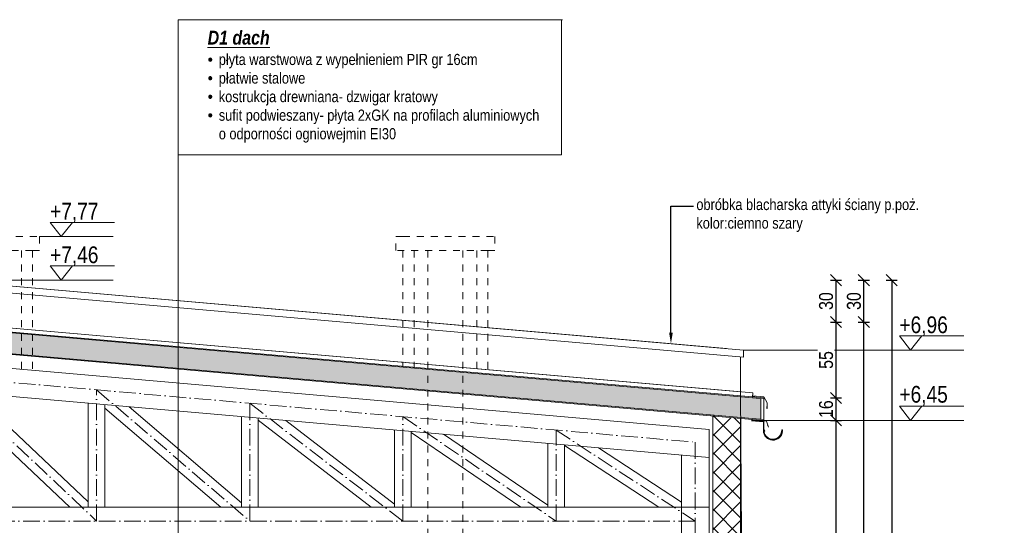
# Model space of a CAD drawing. Header units: millimetres. Extents: x 31175 to 52214, y -18116 to -5516.
# Tile 54 of 155: x 38020 to 38727, y -12942 to -12579. Entities that reach past the tile are written whole.
import ezdxf
from ezdxf import colors
from ezdxf.entities.mleader import LeaderData, LeaderLine
from ezdxf.math import Vec2, Vec3

# ---------------------------------------------------------------- set-up
doc = ezdxf.new("R2010")
doc.units = ezdxf.units.MM
doc.linetypes.add('3', pattern=[1, 0.5, -0.5])
doc.linetypes.add('ACAD_ISO10W100', pattern=[18, 12, -3, 0, -3])
doc.layers.get('Defpoints').update_dxf_attribs({"color": 6})
for name, color, linetype, lineweight in [('A-ciekie', 161, 'Continuous', 9), ('A-konstrukcja-drewno', 134, 'Continuous', 20), ('A-kreskowanie', 253, 'Continuous', 0), ('A-opis', 130, 'Continuous', 9), ('A-wymiar', 177, 'Continuous', 0), ('A_w_widoku', 253, 'Continuous', 13), ('elewacja C', 253, 'Continuous', 0)]:
    doc.layers.add(name, color=color, linetype=linetype, lineweight=lineweight)
doc.layers.add('A-izolacja', color=7, linetype='Continuous', lineweight=9, true_color=0x4775ff)
doc.layers.add('r-ramka', color=7, linetype='Continuous', lineweight=0, true_color=0x727169)
doc.styles.get("Standard").update_dxf_attribs({"font": 'ARIALN.TTF'})
doc.styles.add('wymiary', font='ARIALN.TTF')
doc.dimstyles.new('anka 50', dxfattribs={"dimtxt": 10, "dimasz": 8, "dimexe": 4, "dimexo": 0.0625, "dimgap": 2, "dimtad": 1, "dimdec": 0, "dimzin": 0, "dimdsep": 46, "dimtxsty": 'Standard', "dimblk": 'OBLIQUE', "dimcen": 0.09, "dimclrt": 7, "dimadec": 0, "dimazin": 0, "dimtfac": 1, "dimtdec": 0, "dimtix": 1, "dimtofl": 0, "dimtmove": 0, "dimatfit": 3, "dimldrblk": 'OBLIQUE', "dimfxl": 4, "dimfxlon": 1, "dimtfill": 1, "dimtolj": 1, "dimtzin": 0, "dimarcsym": 0})

# ---------------------------------------------------------------- blocks, each defined once
blk = doc.blocks.new('_OBLIQUE')
at = {"color": 0, "linetype": 'ByBlock'}
blk.add_line((-0.5, -0.5), (0.5, 0.5), dxfattribs=at)
blk = doc.blocks.new('*D78')
at = {"layer": 'A-wymiar', "color": 0, "lineweight": -2, "transparency": 16777216}
for p, q in [((38602.39, -12766.4), (38610.39, -12766.4)), ((38606.39, -12766.4), (38606.39, -12796.48)), ((38602.39, -12796.48), (38610.39, -12796.48))]:
    blk.add_line(p, q, dxfattribs=at)
at = {"layer": 'Defpoints', "color": 0, "transparency": 16777216}
for p in [(37965.06, -12766.4), (37965.32, -12796.48), (38606.39, -12796.48)]:
    blk.add_point(p, dxfattribs=at)
at = {"layer": 'A-wymiar', "color": 0, "lineweight": -2, "transparency": 16777216, "xscale": 8, "yscale": 8, "zscale": 8}
for p, rotation in [((38606.39, -12766.4), 90), ((38606.39, -12796.48), 270)]:
    blk.add_blockref('_OBLIQUE', p, dxfattribs=dict(at, rotation=rotation))
at = {"layer": 'A-wymiar', "color": 7, "transparency": 16777216, "insert": (38599.28, -12781.44), "char_height": 10, "attachment_point": 5, "rotation": 90, "bg_fill": 3, "box_fill_scale": 1.1, "bg_fill_color": 256, "bg_fill_true_color": 13158600, "bg_fill_transparency": 0}
blk.add_mtext('\\A1;30', dxfattribs=at)
blk = doc.blocks.new('LOGO')
at = {"layer": 'elewacja C', "color": 7, "insert": (9846.9, 18042.5), "char_height": 20, "attachment_point": 1}
blk.add_mtext_dynamic_manual_height_columns('\\pi539.21;{\\fCalibri|b0|i0|c0|p34;\\H4x;CREO PROJEKT\\H1.25x;\\P\\pi434.09;\\H0.22x;Usługi Projektowe i Nadzory Budowlane    mgr inż. Anna Bonikowska\\P\\pi409.92;ul. Brzozowa 16, 11-700 Mrągowo    NIP 742 211 62 72    tel. 69764044\\fArial|b0|i0|c238|p34;4}', width=1826.244, gutter_width=12.5, heights=[0], dxfattribs=at)
blk = doc.blocks.new('*D681')
at = {"layer": 'A-wymiar', "color": 0, "lineweight": -2, "transparency": 16777216}
for p, q in [((38602.39, -12796.48), (38610.39, -12796.48)), ((38606.39, -12796.48), (38606.39, -12851.04)), ((38602.39, -12851.04), (38610.39, -12851.04))]:
    blk.add_line(p, q, dxfattribs=at)
at = {"layer": 'Defpoints', "color": 0, "transparency": 16777216}
for p in [(37965.32, -12796.48), (38554.46, -12851.04), (38606.39, -12851.04)]:
    blk.add_point(p, dxfattribs=at)
at = {"layer": 'A-wymiar', "color": 0, "lineweight": -2, "transparency": 16777216, "xscale": 8, "yscale": 8, "zscale": 8}
for p, rotation in [((38606.39, -12796.48), 90), ((38606.39, -12851.04), 270)]:
    blk.add_blockref('_OBLIQUE', p, dxfattribs=dict(at, rotation=rotation))
at = {"layer": 'A-wymiar', "color": 7, "transparency": 16777216, "insert": (38599.3, -12823.76), "char_height": 10, "attachment_point": 5, "rotation": 90, "bg_fill": 3, "box_fill_scale": 1.1, "bg_fill_color": 256, "bg_fill_true_color": 13158600, "bg_fill_transparency": 0}
blk.add_mtext('\\A1;55', dxfattribs=at)
blk = doc.blocks.new('*D682')
at = {"layer": 'A-wymiar', "color": 0, "lineweight": -2, "transparency": 16777216}
for p, q in [((38602.39, -12851.04), (38610.39, -12851.04)), ((38606.39, -12851.04), (38606.39, -12867.1)), ((38602.39, -12867.1), (38610.39, -12867.1))]:
    blk.add_line(p, q, dxfattribs=at)
at = {"layer": 'Defpoints', "color": 0, "transparency": 16777216}
for p in [(38554.46, -12851.04), (38554.46, -12867.1)]:
    blk.add_point(p, dxfattribs=at)
at = {"layer": 'A-wymiar', "color": 0, "lineweight": -2, "transparency": 16777216, "xscale": 8, "yscale": 8, "zscale": 8}
for p, rotation in [((38606.39, -12851.04), 90), ((38606.39, -12867.1), 270)]:
    blk.add_blockref('_OBLIQUE', p, dxfattribs=dict(at, rotation=rotation))
at = {"layer": 'A-wymiar', "color": 7, "transparency": 16777216, "insert": (38599.28, -12859.07), "char_height": 10, "attachment_point": 5, "rotation": 90, "bg_fill": 3, "box_fill_scale": 1.1, "bg_fill_color": 256, "bg_fill_true_color": 13158600, "bg_fill_transparency": 0}
blk.add_mtext('\\A1;16', dxfattribs=at)
at = {"layer": 'Defpoints', "color": 0, "transparency": 16777216}
blk.add_point((38606.39, -12867.1), dxfattribs=at)
blk = doc.blocks.new('*D683')
at = {"layer": 'A-wymiar', "color": 0, "lineweight": -2, "transparency": 16777216}
for p, q in [((38602.39, -12867.1), (38610.39, -12867.1)), ((38606.39, -12867.1), (38606.39, -13242.49)), ((38602.39, -13242.49), (38610.39, -13242.49))]:
    blk.add_line(p, q, dxfattribs=at)
at = {"layer": 'Defpoints', "color": 0, "transparency": 16777216}
for p in [(38554.46, -12867.1), (38545.82, -13242.49), (38606.39, -13242.49)]:
    blk.add_point(p, dxfattribs=at)
at = {"layer": 'A-wymiar', "color": 0, "lineweight": -2, "transparency": 16777216, "xscale": 8, "yscale": 8, "zscale": 8}
for p, rotation in [((38606.39, -12867.1), 90), ((38606.39, -13242.49), 270)]:
    blk.add_blockref('_OBLIQUE', p, dxfattribs=dict(at, rotation=rotation))
at = {"layer": 'A-wymiar', "color": 7, "transparency": 16777216, "insert": (38599.28, -13054.79), "char_height": 10, "attachment_point": 5, "rotation": 90, "bg_fill": 3, "box_fill_scale": 1.1, "bg_fill_color": 256, "bg_fill_true_color": 13158600, "bg_fill_transparency": 0}
blk.add_mtext('\\A1;375', dxfattribs=at)
blk = doc.blocks.new('*D687')
at = {"layer": 'A-wymiar', "color": 0, "lineweight": -2, "transparency": 16777216}
for p, q in [((38622.39, -12796.48), (38630.39, -12796.48)), ((38626.39, -13568.49), (38626.39, -12796.48)), ((38622.39, -13568.49), (38630.39, -13568.49))]:
    blk.add_line(p, q, dxfattribs=at)
at = {"layer": 'Defpoints', "color": 0, "transparency": 16777216}
for p in [(38606.39, -12796.48), (38626.39, -12796.48), (38542.82, -13568.49)]:
    blk.add_point(p, dxfattribs=at)
at = {"layer": 'A-wymiar', "color": 0, "lineweight": -2, "transparency": 16777216, "xscale": 8, "yscale": 8, "zscale": 8}
for p, rotation in [((38626.39, -12796.48), 90), ((38626.39, -13568.49), 270)]:
    blk.add_blockref('_OBLIQUE', p, dxfattribs=dict(at, rotation=rotation))
at = {"layer": 'A-wymiar', "color": 7, "transparency": 16777216, "insert": (38619.37, -13182.49), "char_height": 10, "attachment_point": 5, "rotation": 90, "bg_fill": 3, "box_fill_scale": 1.1, "bg_fill_color": 256, "bg_fill_true_color": 13158600, "bg_fill_transparency": 0}
blk.add_mtext('\\A1;772', dxfattribs=at)
blk = doc.blocks.new('*D688')
at = {"layer": 'A-wymiar', "color": 0, "lineweight": -2, "transparency": 16777216}
for p, q in [((38622.39, -12766.4), (38630.39, -12766.4)), ((38626.39, -12796.48), (38626.39, -12766.4)), ((38622.39, -12796.48), (38630.39, -12796.48))]:
    blk.add_line(p, q, dxfattribs=at)
at = {"layer": 'Defpoints', "color": 0, "transparency": 16777216}
for p in [(38606.39, -12766.4), (38626.39, -12766.4), (38606.39, -12796.48)]:
    blk.add_point(p, dxfattribs=at)
at = {"layer": 'A-wymiar', "color": 0, "lineweight": -2, "transparency": 16777216, "xscale": 8, "yscale": 8, "zscale": 8}
for p, rotation in [((38626.39, -12766.4), 90), ((38626.39, -12796.48), 270)]:
    blk.add_blockref('_OBLIQUE', p, dxfattribs=dict(at, rotation=rotation))
at = {"layer": 'A-wymiar', "color": 7, "transparency": 16777216, "insert": (38619.28, -12781.44), "char_height": 10, "attachment_point": 5, "rotation": 90, "bg_fill": 3, "box_fill_scale": 1.1, "bg_fill_color": 256, "bg_fill_true_color": 13158600, "bg_fill_transparency": 0}
blk.add_mtext('\\A1;30', dxfattribs=at)
blk = doc.blocks.new('*D689')
at = {"layer": 'A-wymiar', "color": 0, "lineweight": -2, "transparency": 16777216}
for p, q in [((38642.39, -12766.4), (38650.39, -12766.4)), ((38646.39, -12766.4), (38646.39, -13568.49)), ((38642.39, -13568.49), (38650.39, -13568.49))]:
    blk.add_line(p, q, dxfattribs=at)
at = {"layer": 'Defpoints', "color": 0, "transparency": 16777216}
for p in [(38616.39, -12766.4), (38616.39, -13568.49), (38646.39, -13568.49)]:
    blk.add_point(p, dxfattribs=at)
at = {"layer": 'A-wymiar', "color": 0, "lineweight": -2, "transparency": 16777216, "xscale": 8, "yscale": 8, "zscale": 8}
for p, rotation in [((38646.39, -12766.4), 90), ((38646.39, -13568.49), 270)]:
    blk.add_blockref('_OBLIQUE', p, dxfattribs=dict(at, rotation=rotation))
at = {"layer": 'A-wymiar', "color": 7, "transparency": 16777216, "insert": (38639.28, -13167.45), "char_height": 10, "attachment_point": 5, "rotation": 90, "bg_fill": 3, "box_fill_scale": 1.1, "bg_fill_color": 256, "bg_fill_true_color": 13158600, "bg_fill_transparency": 0}
blk.add_mtext('\\A1;802', dxfattribs=at)

msp = doc.modelspace()

# ---------------------------------------------------------------- hatches: boundary and pattern name
at = {"layer": 'A-izolacja'}
h = msp.add_hatch(dxfattribs=at)
h.set_pattern_fill('ANSI37', color=256, scale=3, angle=-90)
h.set_pattern_definition([(315, (0, -47), (6.735192, 6.735192), []), (45, (0, -47), (-6.735192, 6.735192), [])])
h.paths.add_polyline_path([(38537.82, -12865.64), (38517.82, -12863.89), (38517.82, -12949.49), (38517.82, -12973.49), (38517.82, -13242.49), (38537.82, -13242.49)])
at = {"layer": 'A-kreskowanie', "true_color": 0xe06f1f}
h = msp.add_hatch(dxfattribs=at)
h.set_pattern_fill('HONEY', color=32, scale=0.5)
h.set_pattern_definition([(0, (0, -47), (2.38125, 1.374815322), [1.5875, -3.175]), (120, (0, -47), (-2.381249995, 1.37481533), [1.5875, -3.175]), (60, (0, -47), (5e-09, 2.749630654), [-3.175, 1.5875])])
h.paths.add_polyline_path([(37378.17, -12851.36), (37378.17, -12866.42), (37965.32, -12815.05), (38552.46, -12866.42), (38552.46, -12851.36), (37965.32, -12799.99)])

# ---------------------------------------------------------------- linework, layer by layer
at = {"layer": 'A-ciekie'}
for p, q in [((38546.48, -12849.9), (38546.53, -12849.6)), ((38547.98, -12850.03), (38546.48, -12849.9)), ((38546.53, -12849.6), (38554.47, -12850.3)), ((38554.47, -12850.3), (38556.97, -12854.63)), ((38556.67, -12858.58), (38556.67, -12857.08)), ((38556.97, -12854.63), (38556.97, -12858.58)), ((38556.97, -12858.58), (38556.67, -12858.58)), ((38557.31, -12870.66), (38557.82, -12872.07)), ((38557.82, -12872.07), (38558.01, -12872))]:
    msp.add_line(p, q, dxfattribs=at)
at = {"layer": 'A-ciekie', "linetype": '3', "lineweight": 9, "ltscale": 10}
for points in [[(37952.32, -12735.08), (37957.32, -12735.08), (38034.32, -12735.08), (38034.32, -12745.08), (38029.32, -12745.08), (37952.32, -12745.08)], [(38290.32, -12735.08), (38295.32, -12735.08), (38361.32, -12735.08), (38361.32, -12745.08), (38356.32, -12745.08), (38290.32, -12745.08)]]:
    msp.add_lwpolyline(points, close=True, dxfattribs=at)
for points in [[(38021.32, -12745.08), (38021.32, -12830.45)], [(38029.32, -12745.08), (38029.32, -12831.15)], [(38295.32, -12745.08), (38295.32, -12828.36)], [(38303.32, -12745.08), (38303.32, -12829.06)], [(38313.32, -12745.08), (38313.32, -13235.49)], [(38338.32, -12745.08), (38338.32, -13235.49)], [(38348.32, -12745.08), (38348.32, -12833)], [(38356.32, -12745.08), (38356.32, -12833.7)]]:
    msp.add_lwpolyline(points, dxfattribs=at)
at = {"layer": 'A-ciekie', "linetype": 'Continuous'}
for points in [[(38558.01, -12872), (38556.4, -12867.59), (38545.82, -12866.66)], [(38554.7, -12874.22), (38555.15, -12874.78), (38555.23, -12874.72), (38554.46, -12873.75)], [(38567.64, -12875.07), (38567.88, -12875.09)]]:
    msp.add_lwpolyline(points, dxfattribs=at)
for points in [[(38567.63, -12875.07, -0.95968), (38554.46, -12874.52), (38554.46, -12867.86), (38545.82, -12867.11)], [(38567.87, -12875.09, -0.959674), (38554.22, -12874.52), (38554.22, -12868.06), (38545.82, -12867.35)], [(38567.37, -12874.36, -1.010178), (38554.57, -12873.97), (38555.05, -12874.58)]]:
    msp.add_lwpolyline(points, format="xyb", dxfattribs=at)
msp.add_spline([(38567.37, -12874.36), (38567.47, -12873.99), (38567.99, -12874.06), (38567.7, -12874.71), (38567.51, -12874.43), (38567.53, -12874.22)], degree=3, dxfattribs=at)
at = {"layer": 'A-izolacja'}
msp.add_line((38515.32, -12901.43), (38515.32, -12949.49), dxfattribs=at)
at = {"layer": 'A-izolacja', "lineweight": 9}
for points in [[(38554.46, -12867.1), (37965.32, -12815.55), (37376.17, -12867.1), (37376.17, -12851.04), (37965.32, -12799.49), (38554.46, -12851.04), (38554.46, -12867.1)], [(37376.17, -12851.54), (37965.32, -12799.99), (38554.46, -12851.54)], [(37384.36, -12850.32), (37384.1, -12847.33), (37965.32, -12796.48), (38546.73, -12847.35)], [(37376.17, -12866.59), (37965.32, -12815.05), (38554.46, -12866.59)], [(38546.73, -12847.35), (38546.47, -12850.34)]]:
    msp.add_lwpolyline(points, dxfattribs=at)
at = {"layer": 'A-izolacja'}
for points in [[(38517.82, -12949.49), (38517.82, -12863.89)], [(38537.82, -12865.64), (38537.82, -13242.49)], [(38537.82, -12865.64), (38537.82, -13242.49)]]:
    msp.add_lwpolyline(points, dxfattribs=at)
at = {"layer": 'A-konstrukcja-drewno'}
for p, q in [((38081.32, -12929.49), (38081.32, -12855.78)), ((38191.32, -12929.49), (38191.32, -12865.4)), ((38301.32, -12929.49), (38301.32, -12875.03)), ((38411.32, -12929.49), (38411.32, -12884.65)), ((38495.32, -12892), (38495.32, -12949.49))]:
    msp.add_line(p, q, dxfattribs=at)
at = {"layer": 'A-konstrukcja-drewno', "lineweight": 9}
for points in [[(37402.81, -12815.59), (37965.32, -12766.38), (38527.82, -12815.59)], [(37376.17, -12867.1), (37965.32, -12815.55), (38554.46, -12867.1)], [(38552.46, -12851.36), (38552.46, -12866.42)]]:
    msp.add_lwpolyline(points, dxfattribs=at)
at = {"layer": 'A-konstrukcja-drewno'}
for points in [[(38515.32, -12949.49), (38515.32, -12873.67), (37965.32, -12825.55), (37415.32, -12873.67), (37415.32, -12949.49)], [(37415.32, -12893.75), (37965.32, -12845.63), (38515.32, -12893.75)], [(37415.32, -12893.75), (37965.32, -12845.63), (38515.32, -12893.75)], [(37971.32, -12849.51), (38055.99, -12929.49)], [(37986.66, -12847.5), (38069.32, -12925.57)], [(38069.32, -12929.49), (38069.32, -12854.73)], [(38069.32, -12929.49), (38069.32, -12854.73)], [(38081.32, -12929.49), (38081.32, -12858.26), (38164.43, -12929.49)], [(38098.63, -12857.29), (38179.32, -12926.45)], [(38179.32, -12929.49), (38179.32, -12864.35)], [(38179.32, -12929.49), (38179.32, -12864.35)], [(38191.32, -12929.49), (38191.32, -12867.03), (38272.48, -12929.49)], [(38211.13, -12867.14), (38289.32, -12927.3)], [(38289.32, -12929.49), (38289.32, -12873.98)], [(38289.32, -12929.49), (38289.32, -12873.98)], [(38301.32, -12929.49), (38301.32, -12875.82), (38380.01, -12929.49)], [(38324.41, -12877.05), (38399.32, -12928.14)], [(38399.32, -12929.49), (38399.32, -12883.6)], [(38411.32, -12929.49), (38411.32, -12885.18), (38479.06, -12929.49)], [(38435.69, -12886.78), (38495.32, -12925.78)], [(37415.32, -12929.49), (38515.32, -12929.49)], [(37415.32, -12929.49), (38515.32, -12929.49)]]:
    msp.add_lwpolyline(points, dxfattribs=at)
at = {"layer": 'A-opis', "linetype": 'ACAD_ISO10W100', "lineweight": 9}
for p, q in [((37965.32, -12835.59), (38505.32, -12882.83)), ((38505.32, -12882.83), (38505.32, -12949.49))]:
    msp.add_line(p, q, dxfattribs=at)
at = {"layer": 'A-opis'}
msp.add_lwpolyline([(38133.82, -12579.34), (38409.19, -12579.34), (38409.19, -12676.44), (38133.82, -12676.44)], close=True, dxfattribs=at)
for points in [[(38088.08, -12724.89), (38041.85, -12724.89), (38049.93, -12735.08), (38058, -12724.89)], [(38034.32, -12735.08), (38087.14, -12735.08)], [(38698.16, -12806.47), (38651.93, -12806.47), (38660.01, -12816.66), (38668.08, -12806.47)], [(38539.99, -12816.66), (38698.16, -12816.66)], [(38698.16, -12856.91), (38651.93, -12856.91), (38660.01, -12867.1), (38668.08, -12856.91)], [(38554.46, -12867.1), (38698.16, -12867.1)]]:
    msp.add_lwpolyline(points, dxfattribs=at)
at = {"layer": 'A-opis', "linetype": 'ACAD_ISO10W100', "lineweight": 9}
for points in [[(37965.32, -12835.59), (38075.32, -12939.49)], [(38075.32, -12939.49), (38075.32, -12845.21), (38185.32, -12939.49)], [(38185.32, -12939.49), (38185.32, -12854.84), (38295.32, -12939.49)], [(38295.32, -12939.49), (38295.32, -12864.46), (38405.32, -12939.49)], [(38405.32, -12939.49), (38405.32, -12874.09), (38505.32, -12939.49)], [(37425.32, -12939.49), (38505.32, -12939.49)]]:
    msp.add_lwpolyline(points, dxfattribs=at)
at = {"layer": 'A_w_widoku', "lineweight": 9}
for points in [[(37390.64, -12821.67), (37390.64, -12816.66), (37965.32, -12766.38), (38539.99, -12816.66), (38539.99, -12821.67), (37965.32, -12771.4), (37390.64, -12821.67)], [(38537.82, -12849.58), (38537.82, -12821.48)]]:
    msp.add_lwpolyline(points, dxfattribs=at)

# ---------------------------------------------------------------- texts
at = {"layer": 'A-opis', "insert": (38147.07, -12667.65), "char_height": 8, "width": 1018.4426, "attachment_point": 7, "style": 'wymiary'}
msp.add_mtext('\\pi-16,l24,t16;{\\fArial Narrow|b1|i1|c238|p34;\\H1.25x;\\LD1 dach \\P\\fSymbol|b0|i0|c2|p18;\\H0.8x;\\l·^I}płyta warstwowa z wypełnieniem PIR gr 16cm\\P{\\fSymbol|b0|i0|c2|p18;·^I}płatwie stalowe\\P{\\fSymbol|b0|i0|c2|p18;·^I}kostrukcja drewniana- dzwigar kratowy\\P{\\fSymbol|b0|i0|c2|p18;·^I}sufit podwieszany- płyta 2xGK na profilach aluminiowych\\P^Io odporności ogniowejmin EI30', dxfattribs=at)
at = {"layer": 'A-opis', "char_height": 12, "attachment_point": 1}
for s, insert in [('+7,77', (38041.85, -12710.87)), ('+7,46', (38041.85, -12742.17)), ('+6,96', (38651.93, -12792.45)), ('+6,45', (38651.93, -12842.39))]:
    msp.add_mtext_dynamic_manual_height_columns(s, width=20.9991, gutter_width=60, heights=[0], dxfattribs=dict(at, insert=insert))

# ---------------------------------------------------------------- next in the draw order: dimensions: what is measured, and where the dimension line sits
at = {"layer": 'A-wymiar'}
dim = msp.add_linear_dim(base=(38606.39, -12796.48), p1=(37965.06, -12766.4), p2=(37965.32, -12796.48), angle=90, dimstyle='anka 50', dxfattribs=at)
dim.commit()
dim.dimension.update_dxf_attribs({"geometry": '*D78', "text_midpoint": (38599.28, -12781.44)})

# ---------------------------------------------------------------- next in the draw order: linework, layer by layer
at = {"layer": 'A-opis'}
for points in [[(38133.82, -12957.49), (38133.82, -12579.34), (38409.99, -12579.34)], [(38088.08, -12756.19), (38041.85, -12756.19), (38049.93, -12766.38), (38058, -12756.19)], [(37965.32, -12766.38), (38087.14, -12766.38)]]:
    msp.add_lwpolyline(points, dxfattribs=at)

# ---------------------------------------------------------------- next in the draw order: block references
at = {"layer": 'r-ramka', "color": 30, "xscale": 0.3716075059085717, "yscale": 0.3716075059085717, "zscale": 0.3716075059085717}
msp.add_blockref('LOGO', (32563.91, -19631), dxfattribs=at)

# ---------------------------------------------------------------- next in the draw order: leaders
at = {"layer": 'A-opis', "lineweight": 9}
ml = msp.add_multileader_mtext('Standard', dxfattribs=at)
ml.set_content('obróbka blacharska attyki ściany p.poż.\\Pkolor:ciemno szary', color=256)
ml.set_leader_properties()
ml.build(insert=Vec2(0, 0))
ml.multileader.update_dxf_attribs({"dogleg_length": 16.28, "arrow_head_size": 8})
ctx = ml.context
ctx.base_point, ctx.char_height, ctx.arrow_head_size, ctx.plane_origin = Vec3(38504.11, -12713.23), 8, 8, Vec3(38487.83, -12808.96)
notes = []
notes.append((ctx, [(0, (1, 1, 0), (38487.83, -12713.23), (1, 0), 16.28, [(0, [(38487.83, -12812.09)], 0, [])])]))
ctx.mtext.insert, ctx.mtext.flow_direction = Vec3(38506.11, -12708.06), 5
for ctx, leaders in notes:
    for number, flags, end, landing, length, lines in leaders:
        leader = LeaderData()
        leader.index, (leader.has_last_leader_line, leader.has_dogleg_vector, leader.attachment_direction) = number, flags
        leader.last_leader_point, leader.dogleg_vector, leader.dogleg_length = Vec3(end), Vec3(landing), length
        for number, points, colour, breaks in lines:
            line = LeaderLine()
            line.index, line.vertices, line.color, line.breaks = number, Vec3.list(points), colors.encode_raw_color(colour), breaks
            leader.lines.append(line)
        ctx.leaders.append(leader)

# ---------------------------------------------------------------- next in the draw order: dimensions: what is measured, and where the dimension line sits
at = {"layer": 'A-wymiar'}
dim = msp.add_linear_dim(base=(38606.39, -12851.04), p1=(37965.32, -12796.48), p2=(38554.46, -12851.04), angle=90, dimstyle='anka 50', override={"dimtmove": 1}, dxfattribs=at)
dim.commit()
dim.dimension.update_dxf_attribs({"geometry": '*D681', "text_midpoint": (38599.3, -12823.76)})

# ---------------------------------------------------------------- next in the draw order: dimensions: what is measured, and where the dimension line sits
dim = msp.add_linear_dim(base=(38606.39, -12867.1), p1=(38554.46, -12851.04), p2=(38554.46, -12867.1), angle=90, dimstyle='anka 50', override={"dimtmove": 1}, dxfattribs=at)
dim.commit()
dim.dimension.update_dxf_attribs({"geometry": '*D682', "text_midpoint": (38599.28, -12859.07)})

# ---------------------------------------------------------------- next in the draw order: dimensions: what is measured, and where the dimension line sits
dim = msp.add_linear_dim(base=(38606.39, -13242.49), p1=(38554.46, -12867.1), p2=(38545.82, -13242.49), angle=90, dimstyle='anka 50', override={"dimtmove": 1}, dxfattribs=at)
dim.commit()
dim.dimension.update_dxf_attribs({"geometry": '*D683', "text_midpoint": (38599.28, -13054.79)})

# ---------------------------------------------------------------- next in the draw order: dimensions: what is measured, and where the dimension line sits
dim = msp.add_linear_dim(base=(38626.39, -12796.48), p1=(38542.82, -13568.49), p2=(38606.39, -12796.48), angle=90, dimstyle='anka 50', dxfattribs=at)
dim.commit()
dim.dimension.update_dxf_attribs({"geometry": '*D687', "text_midpoint": (38619.37, -13182.49)})

# ---------------------------------------------------------------- next in the draw order: linework, layer by layer
msp.add_lwpolyline([(37392.82, -12846.57), (37387.82, -13568.49), (38542.82, -13568.49), (38537.82, -12846.57), (37965.32, -12796.48), (37392.82, -12846.57)], dxfattribs=at)

# ---------------------------------------------------------------- next in the draw order: dimensions: what is measured, and where the dimension line sits
dim = msp.add_linear_dim(base=(38626.39, -12766.4), p1=(38606.39, -12796.48), p2=(38606.39, -12766.4), angle=90, dimstyle='anka 50', override={"dimtmove": 1}, dxfattribs=at)
dim.commit()
dim.dimension.update_dxf_attribs({"geometry": '*D688', "text_midpoint": (38619.28, -12781.44)})

# ---------------------------------------------------------------- next in the draw order: dimensions: what is measured, and where the dimension line sits
dim = msp.add_linear_dim(base=(38646.39, -13568.49), p1=(38616.39, -12766.4), p2=(38616.39, -13568.49), angle=90, dimstyle='anka 50', dxfattribs=at)
dim.commit()
dim.dimension.update_dxf_attribs({"geometry": '*D689', "text_midpoint": (38639.28, -13167.45)})

doc.saveas('drawing.dxf')
